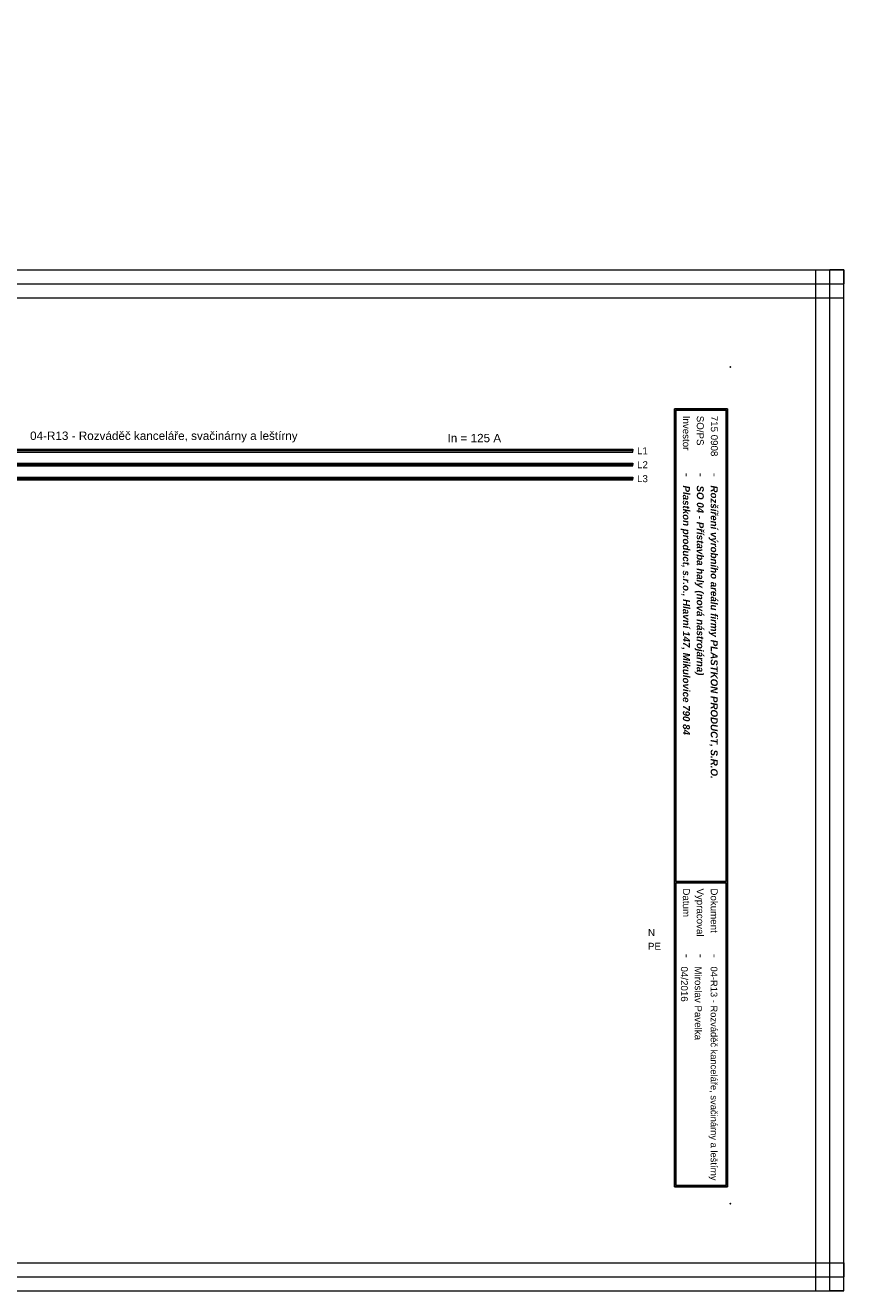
# Model space of a CAD drawing. Extents: x -1856 to 5084, y -4939 to -4246.
# Tile 3 of 24: x -368 to -75, y -4939 to -4486. Entities that reach past the tile are written whole.
import ezdxf

# ---------------------------------------------------------------- set-up
doc = ezdxf.new("R2010")
doc.units = 0
doc.header["$MEASUREMENT"] = 0
for name, color, linetype in [('1-KRESBA', 7, 'Continuous'), ('__Bílá', 7, 'Continuous'), ('__Oranžová', 30, 'Continuous'), ('__Vínová 220', 220, 'Continuous'), ('__Zelená', 3, 'Continuous')]:
    doc.layers.add(name, color=color, linetype=linetype)
doc.styles.add('Arial', font='arial.ttf')

msp = doc.modelspace()

# ---------------------------------------------------------------- hatches: boundary and pattern name
at = {"linetype": 'Continuous'}
h = msp.add_hatch(color=256, dxfattribs=at)
edge = h.paths.add_edge_path()
edge.add_arc((-312.6, -4487.1), 1.5, 0, 0)
h = msp.add_hatch(color=256, dxfattribs=at)
edge = h.paths.add_edge_path()
edge.add_arc((-342.7, -4492.1), 1.5, 0, 0)
h = msp.add_hatch(color=256, dxfattribs=at)
edge = h.paths.add_edge_path()
edge.add_arc((-307.6, -4492.1), 1.5, 0, 0)
h = msp.add_hatch(color=256, dxfattribs=at)
edge = h.paths.add_edge_path()
edge.add_arc((-302.6, -4497.1), 1.5, 0, 0)
h = msp.add_hatch(color=256)
edge = h.paths.add_edge_path()
edge.add_arc((-364.12, -4662.1), 1, 0, 0)
h = msp.add_hatch(color=256)
edge = h.paths.add_edge_path()
edge.add_arc((-335.2, -4662.1), 1, 0, 0)
h = msp.add_hatch(color=256)
edge = h.paths.add_edge_path()
edge.add_arc((-305.1, -4662.1), 1, 0, 0)
h = msp.add_hatch(color=256)
edge = h.paths.add_edge_path()
edge.add_arc((-359.12, -4667.1), 1, 0, 0)
h = msp.add_hatch(color=256)
edge = h.paths.add_edge_path()
edge.add_arc((-330.2, -4667.1), 1, 0, 0)
h = msp.add_hatch(color=256)
edge = h.paths.add_edge_path()
edge.add_arc((-300.1, -4667.1), 1, 0, 0)

# ---------------------------------------------------------------- linework, layer by layer
at = {"layer": '__Bílá'}
for p, q in [((-116.33, -4623.12), (-135.33, -4623.12)), ((-135.33, -4623.12), (-135.33, -4902.12)), ((-116.83, -4623.62), (-134.83, -4623.62)), ((-134.83, -4623.62), (-134.83, -4792.62)), ((-116.83, -4623.62), (-116.83, -4792.62)), ((-116.33, -4623.12), (-116.33, -4902.12)), ((-116.83, -4792.62), (-134.83, -4792.62)), ((-116.83, -4793.12), (-134.83, -4793.12)), ((-134.83, -4793.12), (-134.83, -4901.62)), ((-116.83, -4793.12), (-116.83, -4901.62)), ((-135.33, -4902.12), (-116.33, -4902.12)), ((-134.83, -4901.62), (-116.83, -4901.62))]:
    msp.add_line(p, q, dxfattribs=at)
for p in [(-115.33, -4608.12), (-115.33, -4908.12)]:
    msp.add_point(p, dxfattribs=at)
at = {"layer": '__Oranžová', "lineweight": 0}
for p, q in [((-505.33, -4637.62), (-150.33, -4637.62)), ((-150.33, -4637.62), (-150.33, -4638.12)), ((-505.33, -4638.12), (-150.33, -4638.12)), ((-505.33, -4638.62), (-150.33, -4638.62)), ((-150.33, -4638.62), (-150.33, -4638.12)), ((-505.33, -4642.62), (-150.33, -4642.62)), ((-505.33, -4643.12), (-150.33, -4643.12)), ((-505.33, -4643.62), (-150.33, -4643.62)), ((-150.33, -4642.62), (-150.33, -4643.12)), ((-150.33, -4643.62), (-150.33, -4643.12)), ((-505.33, -4647.62), (-150.33, -4647.62)), ((-505.33, -4648.12), (-150.33, -4648.12)), ((-505.33, -4648.62), (-150.33, -4648.62)), ((-150.33, -4647.62), (-150.33, -4648.12)), ((-150.33, -4648.62), (-150.33, -4648.12))]:
    msp.add_line(p, q, dxfattribs=at)
at = {"layer": '__Vínová 220', "lineweight": 0}
for p, q in [((-571.04, -4573.3), (-74.64, -4573.3)), ((-84.64, -4939.38), (-84.64, -4573.3)), ((-84.64, -4573.3), (-79.64, -4573.3)), ((-79.64, -4939.38), (-79.64, -4573.3)), ((-74.64, -4573.3), (-79.64, -4573.3)), ((-74.64, -4573.3), (-74.64, -4578.3)), ((-74.64, -4939.38), (-74.64, -4573.3)), ((-571.04, -4578.3), (-74.64, -4578.3)), ((-74.64, -4583.3), (-74.64, -4578.3)), ((-571.04, -4583.3), (-74.64, -4583.3)), ((-571.04, -4929.38), (-74.64, -4929.38)), ((-74.64, -4929.38), (-74.64, -4934.38)), ((-571.04, -4934.38), (-74.64, -4934.38)), ((-74.64, -4939.38), (-74.64, -4934.38)), ((-571.04, -4939.38), (-74.64, -4939.38)), ((-84.64, -4939.38), (-79.64, -4939.38)), ((-74.64, -4939.38), (-79.64, -4939.38))]:
    msp.add_line(p, q, dxfattribs=at)

# ---------------------------------------------------------------- texts
at = {"layer": '1-KRESBA', "color": 4, "linetype": 'Continuous', "style": 'Arial'}
msp.add_text('In = 125 A', height=3, dxfattribs=at).set_placement((-216.74, -4635.12))
at = {"layer": '__Bílá', "style": 'Arial'}
for s, height, p in [('Investor', 2.5, (-132.33, -4625.62)), ('SO/PS', 2.5, (-127.33, -4625.62)), ('-', 3, (-132.33, -4646.12)), ('-', 3, (-127.33, -4646.12)), ('-', 3, (-122.33, -4646.12)), ('Datum', 2.5, (-132.33, -4795.12)), ('Vypracoval', 2.5, (-127.33, -4795.12)), ('Dokument', 2.5, (-122.33, -4795.12)), ('-', 3, (-132.33, -4818.62)), ('-', 3, (-127.33, -4818.62)), ('-', 3, (-122.33, -4818.62))]:
    msp.add_text(s, height=height, rotation=270, dxfattribs=at).set_placement(p)
at = {"layer": '__Bílá', "insert": (-366.48, -4635.19), "char_height": 3, "attachment_point": 7, "style": 'Arial'}
msp.add_mtext('04-R13 - Rozváděč kanceláře, svačinárny a leštírny\\P', dxfattribs=at)
at = {"layer": '__Oranžová', "lineweight": 0, "style": 'Arial'}
for s, p in [('L1', (-148.76, -4639.43)), ('L2', (-148.76, -4644.43)), ('L3', (-148.76, -4649.43))]:
    msp.add_text(s, height=2.5, dxfattribs=at).set_placement(p)
at = {"layer": '__Vínová 220', "char_height": 2.5, "attachment_point": 7, "rotation": 270, "style": 'Arial'}
for s, insert in [('715 0908\\P', (-122.33, -4625.62)), ('{\\fArial|b1|i1|c238|p34;Plastkon product, s.r.o., Hlavní 147, Mikulovice 790 84}', (-133.08, -4650.62)), ('{\\fArial|b1|i1|c238|p34;SO 04 - Přístavba haly (nová nástrojárna)}', (-128.08, -4650.62)), ('{\\fArial|b1|i1|c238|p34;Rozšíření výrobního areálu firmy PLASTKON PRODUCT, S.R.O.}', (-123.08, -4650.62)), ('04/2016\\P', (-133.08, -4823.12)), ('Miroslav Pavelka', (-128.08, -4823.12)), ('{\\H2.4;04-R13 - Rozváděč kanceláře, svačinárny a leštírny}\\P', (-123.08, -4823.12))]:
    msp.add_mtext(s, dxfattribs=dict(at, insert=insert))
at = {"layer": '__Zelená', "color": 4, "linetype": 'Continuous', "style": 'Arial'}
msp.add_text('N', height=2.5, dxfattribs=at).set_placement((-144.86, -4812.17))
at = {"layer": '__Zelená', "linetype": 'Continuous', "style": 'Arial'}
msp.add_text('PE', height=2.5, dxfattribs=at).set_placement((-144.86, -4817.12))

doc.saveas('drawing.dxf')
